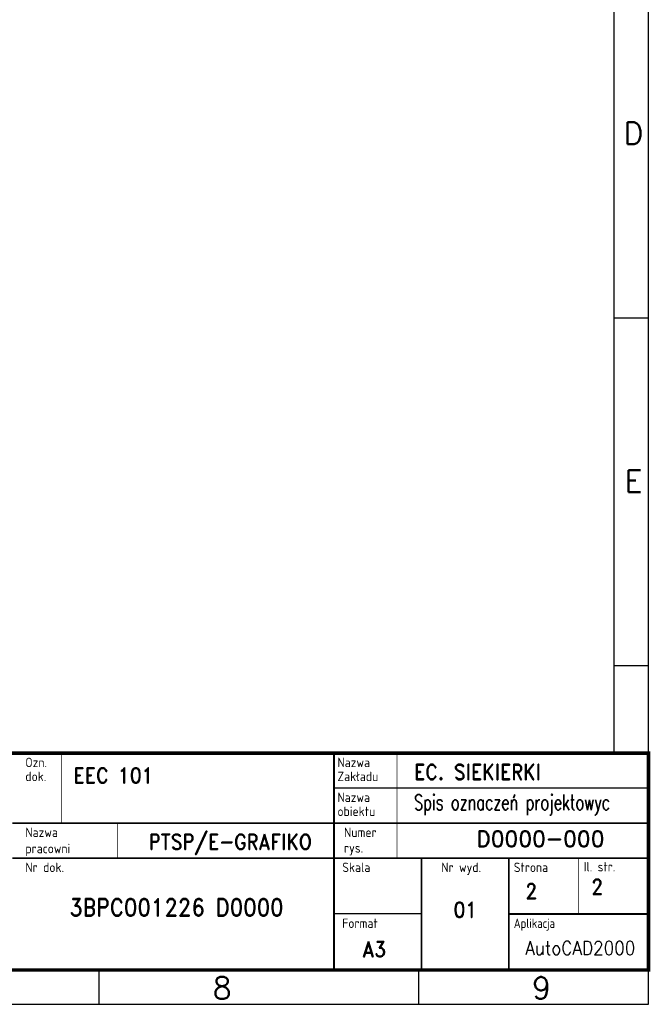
# Model space of a CAD drawing. Header units: millimetres. Extents: x 472 to 1299, y 510 to 798.
# Tile 68 of 69: x 1207 to 1299, y 511 to 654. Entities that reach past the tile are written whole.
import ezdxf
from ezdxf.enums import TextEntityAlignment as Align

# ---------------------------------------------------------------- set-up
doc = ezdxf.new("R2010")
doc.units = ezdxf.units.MM
doc.header["$LTSCALE"] = 4
doc.linetypes.add('DOT2', pattern=[0.125, 0, -0.125])
doc.layers.add('Ramka', color=7, linetype='Continuous')
doc.styles.add('ADESK1', font='romans', dxfattribs={"bigfont": 'bigfont'})
doc.styles.add('ROMAND', font='romand')
doc.styles.get("Standard").update_dxf_attribs({"font": 'ISOCP.SHX'})

# ---------------------------------------------------------------- blocks, each defined once
blk = doc.blocks.new('A3-grafiko')
at = {"color": 5, "linetype": 'Continuous'}
blk.add_line((405, 36.6), (405, 282), dxfattribs=at)
at = {"color": 5}
for p, q in [((410, 100), (405, 100)), ((410, 49.32), (405, 49.32)), ((329.85, 4.8), (329.85, 0)), ((376.43, 4.8), (376.43, 0))]:
    blk.add_line(p, q, dxfattribs=at)
for p, q in [((410, 31.5), (364.13, 31.5)), ((376.87, 13.16), (364.13, 13.16))]:
    blk.add_line(p, q)
at = {"color": 5, "linetype": 'Continuous'}
blk.add_lwpolyline([(0, 0), (410, 0), (410, 287), (0, 287)], close=True, dxfattribs=at)
at = {"const_width": 0.51}
blk.add_lwpolyline([(24, 5), (410, 5), (410, 36.6), (24, 36.6)], close=True, dxfattribs=at)
at = {"linetype": 'DOT2', "const_width": 0.102}
for points in [[(324.37, 36.6), (324.37, 26.41)], [(373.3, 36.6), (373.3, 26.41)], [(332.53, 26.41), (332.53, 21.31)], [(373.3, 26.41), (373.3, 21.31)], [(399.81, 21.31), (399.81, 13.16)]]:
    blk.add_lwpolyline(points, dxfattribs=at)
at = {"const_width": 0.255}
for points in [[(364.13, 36.6), (364.13, 5)], [(317.24, 26.41), (410, 26.41)], [(317.24, 21.31), (410, 21.31)], [(376.87, 21.31), (376.87, 5)], [(389.61, 21.31), (389.61, 5)], [(389.61, 13.16), (410, 13.16)]]:
    blk.add_lwpolyline(points, dxfattribs=at)
at = {"color": 5, "style": 'ADESK1'}
for s, p in [('D', (407.81, 125.34)), ('E', (407.81, 74.66)), ('8', (347.81, 0.78)), ('9', (394.39, 0.78))]:
    blk.add_text(s, height=3.2, dxfattribs=at).set_placement(p, align=Align.CENTER)
for s, p in [('Ozn.', (319.12, 34.56)), ('Nazwa', (364.63, 34.56)), ('dok.', (319.12, 32.52)), ('Zakładu', (364.63, 32.52)), ('Nazwa', (364.63, 29.47)), ('obiektu', (364.63, 27.43)), ('Nazwa', (319.12, 24.37)), ('Numer', (365.59, 24.37)), ('pracowni', (319.12, 22.01)), ('rys.', (365.59, 22.1)), ('Nr dok.', (319.12, 19.27)), ('Skala', (365.33, 19.27)), ('Nr wyd.', (379.77, 19.27)), ('Strona', (390.35, 19.27)), ('Il. str.', (400.54, 19.36)), ('Format', (365.33, 11.12))]:
    blk.add_text(s, height=1.376).set_placement(p)
at = {"width": 0.9}
blk.add_text('Aplikacja', height=1.376, dxfattribs=at).set_placement((390.35, 11.12))
at = {"color": 250, "style": 'ROMAND', "width": 0.9}
for tag, p, height in [('OPRACOWAŁ', (37.1, 33.56), 2), ('DATA1', (83.57, 32.98), 2), ('ZMIANA1', (109.38, 33.46), 2), ('ZMIANA2', (155.38, 33.46), 2), ('ZMIANA3', (201.38, 33.46), 2), ('RODZAJ_DOK', (249.47, 33.04), 2.24), ('BRANŻA', (290.24, 33.04), 2.24), ('OZN_DOK1', (326.14, 32.25), 2.24), ('NAZWA_ZAKŁADU', (375.8, 32.73), 2.24), ('SPRAWDZIŁ', (37.1, 29.56), 2), ('ZM1_WPROW', (104.85, 29.7), 2), ('ZM2_WPROW', (150.85, 29.7), 2), ('ZM3_WPROW', (196.85, 29.7), 2), ('DATA2', (83.57, 28.98), 2), ('DATA', (136.06, 29.29), 2), ('DATA', (182.06, 29.29), 2), ('DATA', (228.06, 29.29), 2), ('OZN_DOK2', (326.14, 28.41), 2.24), ('NAZWA_OBIEKTU', (375.8, 28.31), 2.24), ('ZATWIERDZIŁ', (37.1, 25.56), 2), ('ZM1_ZATW', (104.85, 25.7), 2), ('DATA', (136.06, 25.29), 2), ('ZM2_ZATW', (150.85, 25.7), 2), ('DATA', (182.06, 25.29), 2), ('ZM3_ZATW', (196.85, 25.7), 2), ('DATA', (228.06, 25.29), 2), ('DATA3', (83.57, 24.98), 2), ('NAZWA_PRAC', (337.12, 22.56), 2.24), ('OPIS_ZM_1', (98.41, 19.26), 1.5), ('OPIS_ZM_2', (144.41, 19.26), 1.5), ('OPIS_ZM_3', (190.41, 19.26), 1.5), ('OPIS_ZM_1', (98.41, 16.76), 1.5), ('OPIS_ZM_2', (144.41, 16.76), 1.5), ('OPIS_ZM_3', (190.41, 16.76), 1.5), ('1:1', (368.28, 15.07), 2.24), ('1', (392.03, 15.36), 2.24), ('144', (401.64, 16), 2.24), ('OPIS_ZM_1', (98.41, 14.26), 1.5), ('OPIS_ZM_2', (144.41, 14.26), 1.5), ('OPIS_ZM_3', (190.41, 14.26), 1.5), ('00', (381.56, 12.67), 2.24), ('A3', (368.28, 6.92), 2.24), ('APLIKACJA', (392.03, 7.2), 2)]:
    blk.add_attdef(tag, p, '', height=height, dxfattribs=at)
at = {"color": 1, "style": 'ROMAND'}
for tag, p, height, width in [('TYTUL_1', (249.41, 28.34), 2.24, 0.9), ('TYTUL_2', (249.41, 25.22), 2.24, 0.9), ('TYTUL_3', (249.41, 22.18), 2.24, 0.9), ('PLIK', (37.72, 6.22), 1.8, 0.8)]:
    blk.add_attdef(tag, p, '', height=height, dxfattribs=dict(at, width=width))
blk.add_attdef('NUMER_RYS', text='', height=2.34, dxfattribs=at).set_placement((403.57, 22.95), align=Align.RIGHT)
at = {"color": 250, "style": 'ROMAND', "width": 0.9, "flags": 2}
for tag, p in [('ZAMAWIAJĄCY', (36.8, 20.95)), ('NR_UMOWY', (36.8, 15.67)), ('NAZWA_PROJEKTU', (36.8, 10.73))]:
    blk.add_attdef(tag, p, '', height=2.24, dxfattribs=at)
at = {"color": 1, "style": 'ROMAND', "width": 0.9}
blk.add_attdef('NR_DOK', text='', height=2.55, dxfattribs=at).set_placement((341.16, 12.86), align=Align.CENTER)

msp = doc.modelspace()

# ---------------------------------------------------------------- block references
at = {"layer": 'Ramka'}
ref = msp.add_blockref('A3-grafiko', (888.38, 510.71), dxfattribs=at)
ref.add_attrib('NAZWA_PRAC', 'PTSP/E-GRAFIKO', (1225.5, 533.27), dxfattribs={"layer": '0', "color": 250, "height": 2.2426, "style": 'ROMAND', "width": 0.9})
ref.add_attrib('NR_DOK', '3BPC001226 D0000', dxfattribs={"layer": '0', "color": 1, "height": 2.5484, "style": 'ROMAND', "width": 0.9}).set_placement((1229.54, 523.56), align=Align.CENTER)
ref.add_attrib('OZN_DOK1', 'EEC 101', (1214.52, 542.95), dxfattribs={"layer": '0', "color": 250, "height": 2.243, "style": 'ROMAND', "width": 0.9})
ref.add_attrib('144', '2', (1290.02, 526.7), dxfattribs={"layer": '0', "color": 250, "height": 2.24, "style": 'ROMAND', "width": 0.9})
ref.add_attrib('A3', 'A3', (1256.66, 517.62), dxfattribs={"layer": '0', "color": 250, "height": 2.243, "style": 'ROMAND', "width": 0.9})
ref.add_attrib('APLIKACJA', 'AutoCAD2000', (1280.41, 517.91), dxfattribs={"layer": '0', "color": 250, "height": 2, "style": 'ROMAND', "width": 0.9})
ref.add_attrib('NAZWA_ZAKŁADU', 'EC. SIEKIERKI', (1264.18, 543.44), dxfattribs={"layer": '0', "color": 250, "height": 2.2426, "style": 'ROMAND', "width": 0.9})
ref.add_attrib('NAZWA_OBIEKTU', 'Spis oznaczeń projektowyc', (1264.18, 539.02), dxfattribs={"layer": '0', "color": 250, "height": 2.2426, "style": 'ROMAND', "width": 0.7})
ref.add_attrib('NUMER_RYS', 'D0000-000', dxfattribs={"layer": '0', "color": 1, "height": 2.345, "style": 'ROMAND'}).set_placement((1291.95, 533.65), align=Align.RIGHT)
ref.add_attrib('00', '01', (1269.94, 523.37), dxfattribs={"layer": '0', "color": 250, "height": 2.243, "style": 'ROMAND', "width": 0.9})
ref.add_attrib('1', '2', (1280.41, 526.07), dxfattribs={"layer": '0', "color": 250, "height": 2.24, "style": 'ROMAND', "width": 0.9})

doc.saveas('drawing.dxf')
